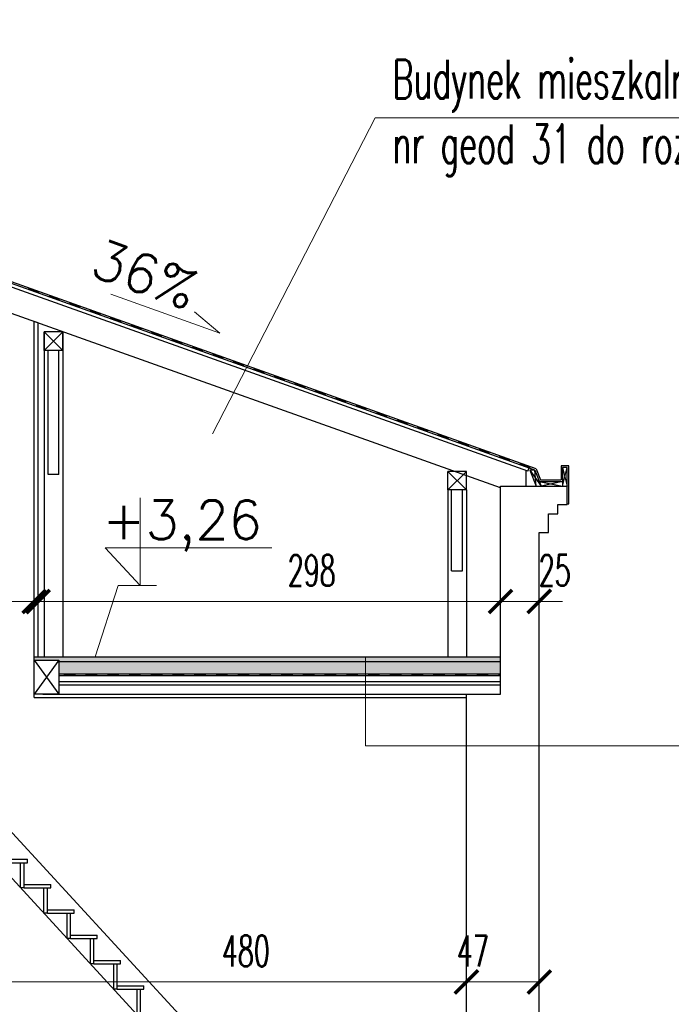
# Model space of a CAD drawing. Header units: millimetres. Extents: x 33311 to 435617, y -160714 to 185563.
# Tile 17 of 70: x 371958 to 376157, y -117949 to -111605. Entities that reach past the tile are written whole.
import ezdxf

# ---------------------------------------------------------------- set-up
doc = ezdxf.new("R2010")
doc.units = ezdxf.units.MM
doc.header["$MEASUREMENT"] = 0
doc.layers.get('Defpoints').update_dxf_attribs({"lineweight": 0})
for name, color, linetype, lineweight in [('[ 02przekrój istn', 42, 'Continuous', 30), ('[ 05widok istn', 50, 'Continuous', 30), ('[ 21kreskowanie', 9, 'Continuous', 13), ('[ 22wymiarowanie', 8, 'Continuous', 13), ('[ 23kota odnośnik', 1, 'Continuous', 13), ('[ 24ramka cienka', 1, 'Continuous', 13), ('[ 25ramka gruba', 4, 'Continuous', 30), ('[opisy2', 4, 'Continuous', 13), ('[opisy3', 2, 'Continuous', 30)]:
    doc.layers.add(name, color=color, linetype=linetype, lineweight=lineweight)
doc.layers.add('pomoc', color=96, linetype='Continuous', lineweight=0, plot=False)
doc.styles.add('1.50', font='simplex.shx', dxfattribs={"height": 125})
doc.styles.add('99.2', font='simplex.shx', dxfattribs={"width": 0.6, "height": 200})
doc.styles.add('99.3', font='simplex.shx', dxfattribs={"width": 0.6, "height": 250})
doc.dimstyles.new('100cm', dxfattribs={"dimtxt": 200, "dimasz": 150, "dimexe": 100, "dimexo": 300, "dimgap": 100, "dimtad": 1, "dimdec": 0, "dimlfac": 0.1, "dimzin": 11, "dimtxsty": '99.2', "dimblk": 'ARCHTICK', "dimcen": 1.5, "dimclrd": 256, "dimclre": 256, "dimclrt": 4, "dimadec": 0, "dimazin": 0, "dimtfac": 0.75, "dimtdec": 0, "dimtix": 1, "dimtmove": 2, "dimatfit": 3, "dimfxl": 1, "dimtolj": 1, "dimtzin": 11, "dimlwd": -1, "dimlwe": -1, "dimarcsym": 0})

# ---------------------------------------------------------------- blocks, each defined once
blk = doc.blocks.new('_ArchTick')
at = {"color": 0, "linetype": 'ByBlock', "const_width": 0.15, "flags": 128}
blk.add_lwpolyline([(-0.5, -0.5), (0.5, 0.5)], dxfattribs=at)
blk = doc.blocks.new('*D738')
at = {"layer": '[ 22wymiarowanie', "transparency": 16777216}
for p, q in [((370036.3, -116009.2), (370036.3, -117905.3)), ((374836.3, -115976.2), (374836.3, -117905.3)), ((370036.3, -117805.3), (374836.3, -117805.3))]:
    blk.add_line(p, q, dxfattribs=at)
at = {"layer": 'Defpoints', "color": 0, "transparency": 16777216}
for p in [(370036.3, -115709.2), (374836.3, -115676.2), (374836.3, -117805.3)]:
    blk.add_point(p, dxfattribs=at)
at = {"layer": '[ 22wymiarowanie', "transparency": 16777216, "xscale": 150, "yscale": 150, "zscale": 150, "rotation": 180}
blk.add_blockref('_ArchTick', (370036.3, -117805.3), dxfattribs=at)
at = {"layer": '[ 22wymiarowanie', "transparency": 16777216, "xscale": 150, "yscale": 150, "zscale": 150}
blk.add_blockref('_ArchTick', (374836.3, -117805.3), dxfattribs=at)
at = {"layer": '[ 22wymiarowanie', "color": 4, "transparency": 16777216, "insert": (373415.4, -117605.3), "char_height": 200, "attachment_point": 5, "style": '99.2'}
blk.add_mtext('\\A1;\\H1x;\\W0.6;480', dxfattribs=at)
blk = doc.blocks.new('*D739')
at = {"layer": '[ 22wymiarowanie', "transparency": 16777216}
for p, q in [((375306.3, -115917.4), (375306.3, -117905.3)), ((374836.3, -115976.2), (374836.3, -117905.3)), ((374836.3, -117805.3), (375306.3, -117805.3))]:
    blk.add_line(p, q, dxfattribs=at)
at = {"layer": 'Defpoints', "color": 0, "transparency": 16777216}
for p in [(375306.3, -115617.4), (374836.3, -115676.2), (375306.3, -117805.3)]:
    blk.add_point(p, dxfattribs=at)
at = {"layer": '[ 22wymiarowanie', "transparency": 16777216, "xscale": 150, "yscale": 150, "zscale": 150, "rotation": 180}
blk.add_blockref('_ArchTick', (374836.3, -117805.3), dxfattribs=at)
at = {"layer": '[ 22wymiarowanie', "transparency": 16777216, "xscale": 150, "yscale": 150, "zscale": 150}
blk.add_blockref('_ArchTick', (375306.3, -117805.3), dxfattribs=at)
at = {"layer": '[ 22wymiarowanie', "color": 4, "transparency": 16777216, "insert": (374877.9, -117605.3), "char_height": 200, "attachment_point": 5, "style": '99.2'}
blk.add_mtext('\\A1;\\H1x;\\W0.6;47', dxfattribs=at)
blk = doc.blocks.new('*D743')
at = {"layer": '[ 22wymiarowanie', "transparency": 16777216}
for p, q in [((368106.3, -114430.1), (368106.3, -115454.1)), ((372051.3, -114450.7), (372051.3, -115454.1)), ((368106.3, -115354.1), (372051.3, -115354.1))]:
    blk.add_line(p, q, dxfattribs=at)
at = {"layer": 'Defpoints', "color": 0, "transparency": 16777216}
for p in [(368106.3, -114130.1), (372051.3, -114150.7), (372051.3, -115354.1)]:
    blk.add_point(p, dxfattribs=at)
at = {"layer": '[ 22wymiarowanie', "transparency": 16777216, "xscale": 150, "yscale": 150, "zscale": 150, "rotation": 180}
blk.add_blockref('_ArchTick', (368106.3, -115354.1), dxfattribs=at)
at = {"layer": '[ 22wymiarowanie', "transparency": 16777216, "xscale": 150, "yscale": 150, "zscale": 150}
blk.add_blockref('_ArchTick', (372051.3, -115354.1), dxfattribs=at)
at = {"layer": '[ 22wymiarowanie', "color": 4, "transparency": 16777216, "insert": (370715.4, -115154.1), "char_height": 200, "attachment_point": 5, "style": '99.2'}
blk.add_mtext('\\A1;\\H1x;\\W0.6;395', dxfattribs=at)
blk = doc.blocks.new('*D744')
at = {"layer": '[ 22wymiarowanie', "transparency": 16777216}
for p, q in [((372076.3, -114443.4), (372076.3, -115454.1)), ((372051.3, -114450.7), (372051.3, -115454.1)), ((372051.3, -115354.1), (371901.3, -115354.1)), ((372051.3, -115354.1), (372076.3, -115354.1)), ((372076.3, -115354.1), (372226.3, -115354.1))]:
    blk.add_line(p, q, dxfattribs=at)
at = {"layer": 'Defpoints', "color": 0, "transparency": 16777216}
for p in [(372051.3, -114150.7), (372076.3, -114143.4), (372076.3, -115354.1)]:
    blk.add_point(p, dxfattribs=at)
at = {"layer": '[ 22wymiarowanie', "transparency": 16777216, "xscale": 150, "yscale": 150, "zscale": 150}
blk.add_blockref('_ArchTick', (372051.3, -115354.1), dxfattribs=at)
at = {"layer": '[ 22wymiarowanie', "transparency": 16777216, "xscale": 150, "yscale": 150, "zscale": 150, "rotation": 180}
blk.add_blockref('_ArchTick', (372076.3, -115354.1), dxfattribs=at)
at = {"layer": '[ 22wymiarowanie', "color": 4, "transparency": 16777216, "insert": (371696, -115154.1), "char_height": 200, "attachment_point": 5, "style": '99.2'}
blk.add_mtext('\\A1;\\H1x;\\W0.6;3', dxfattribs=at)
blk = doc.blocks.new('*D745')
at = {"layer": '[ 22wymiarowanie', "transparency": 16777216}
for p, q in [((372076.3, -114443.4), (372076.3, -115454.1)), ((375056.3, -115187.2), (375056.3, -115454.1)), ((372076.3, -115354.1), (375056.3, -115354.1))]:
    blk.add_line(p, q, dxfattribs=at)
at = {"layer": 'Defpoints', "color": 0, "transparency": 16777216}
for p in [(372076.3, -114143.4), (375056.3, -114887.2), (375056.3, -115354.1)]:
    blk.add_point(p, dxfattribs=at)
at = {"layer": '[ 22wymiarowanie', "transparency": 16777216, "xscale": 150, "yscale": 150, "zscale": 150, "rotation": 180}
blk.add_blockref('_ArchTick', (372076.3, -115354.1), dxfattribs=at)
at = {"layer": '[ 22wymiarowanie', "transparency": 16777216, "xscale": 150, "yscale": 150, "zscale": 150}
blk.add_blockref('_ArchTick', (375056.3, -115354.1), dxfattribs=at)
at = {"layer": '[ 22wymiarowanie', "color": 4, "transparency": 16777216, "insert": (373839.6, -115154.1), "char_height": 200, "attachment_point": 5, "style": '99.2'}
blk.add_mtext('\\A1;\\H1x;\\W0.6;298', dxfattribs=at)
blk = doc.blocks.new('*D746')
at = {"layer": '[ 22wymiarowanie', "transparency": 16777216}
for p, q in [((375056.3, -115187.2), (375056.3, -115454.1)), ((375306.3, -115304.2), (375306.3, -115454.1)), ((375056.3, -115354.1), (374906.3, -115354.1)), ((375056.3, -115354.1), (375306.3, -115354.1)), ((375306.3, -115354.1), (375456.3, -115354.1))]:
    blk.add_line(p, q, dxfattribs=at)
at = {"layer": 'Defpoints', "color": 0, "transparency": 16777216}
for p in [(375056.3, -114887.2), (375306.3, -115004.2), (375306.3, -115354.1)]:
    blk.add_point(p, dxfattribs=at)
at = {"layer": '[ 22wymiarowanie', "transparency": 16777216, "xscale": 150, "yscale": 150, "zscale": 150}
blk.add_blockref('_ArchTick', (375056.3, -115354.1), dxfattribs=at)
at = {"layer": '[ 22wymiarowanie', "transparency": 16777216, "xscale": 150, "yscale": 150, "zscale": 150, "rotation": 180}
blk.add_blockref('_ArchTick', (375306.3, -115354.1), dxfattribs=at)
at = {"layer": '[ 22wymiarowanie', "color": 4, "transparency": 16777216, "insert": (375406, -115154.1), "char_height": 200, "attachment_point": 5, "style": '99.2'}
blk.add_mtext('\\A1;\\H1x;\\W0.6;25', dxfattribs=at)

msp = doc.modelspace()

# ---------------------------------------------------------------- hatches: boundary and pattern name
at = {"layer": '[ 21kreskowanie', "linetype": 'Continuous', "extrusion": (0, 0, -1)}
for points in [[(-372080.4, -113367.7), (-372083.76, -113358.28), (-372017.82, -113334.78), (-372014.46, -113344.2)], [(-372146.34, -113391.19), (-372149.7, -113381.77), (-372215.63, -113405.27), (-372212.28, -113414.69)], [(-372278.22, -113438.19), (-372281.57, -113428.77), (-372347.51, -113452.27), (-372344.15, -113461.69)], [(-372410.09, -113485.19), (-372413.45, -113475.77), (-372479.39, -113499.27), (-372476.03, -113508.69)], [(-372541.97, -113532.19), (-372545.32, -113522.77), (-372611.26, -113546.26), (-372607.91, -113555.68)], [(-372673.84, -113579.18), (-372677.2, -113569.76), (-372743.14, -113593.26), (-372739.78, -113602.68)], [(-372805.72, -113626.18), (-372809.08, -113616.76), (-372875.01, -113640.26), (-372871.66, -113649.68)], [(-372937.6, -113673.18), (-372940.95, -113663.76), (-373006.89, -113687.25), (-373003.53, -113696.67)], [(-373069.47, -113720.17), (-373072.83, -113710.75), (-373138.77, -113734.25), (-373135.41, -113743.67)], [(-373201.35, -113767.17), (-373204.7, -113757.75), (-373270.64, -113781.25), (-373267.29, -113790.67)], [(-373333.22, -113814.17), (-373336.58, -113804.75), (-373402.52, -113828.25), (-373399.16, -113837.67)], [(-373465.1, -113861.16), (-373468.46, -113851.74), (-373534.39, -113875.24), (-373531.04, -113884.66)], [(-373596.98, -113908.16), (-373600.33, -113898.74), (-373666.27, -113922.24), (-373662.91, -113931.66)], [(-373728.85, -113955.16), (-373732.21, -113945.74), (-373798.15, -113969.24), (-373794.79, -113978.66)], [(-373860.73, -114002.15), (-373864.08, -113992.74), (-373930.02, -114016.23), (-373926.67, -114025.65)], [(-373992.6, -114049.15), (-373995.96, -114039.73), (-374061.9, -114063.23), (-374058.54, -114072.65)], [(-374124.48, -114096.15), (-374127.84, -114086.73), (-374193.77, -114110.23), (-374190.42, -114119.65)], [(-374256.36, -114143.15), (-374259.71, -114133.73), (-374325.65, -114157.22), (-374322.29, -114166.64)], [(-374388.23, -114190.14), (-374391.59, -114180.72), (-374457.53, -114204.22), (-374454.17, -114213.64)], [(-374520.11, -114237.14), (-374523.46, -114227.72), (-374589.4, -114251.22), (-374586.05, -114260.64)], [(-374651.98, -114284.14), (-374655.34, -114274.72), (-374721.28, -114298.22), (-374717.92, -114307.64)], [(-374783.86, -114331.13), (-374787.22, -114321.71), (-374853.15, -114345.21), (-374849.8, -114354.63)], [(-374915.74, -114378.13), (-374919.09, -114368.71), (-374985.03, -114392.21), (-374981.67, -114401.63)], [(-375047.61, -114425.13), (-375050.97, -114415.71), (-375116.91, -114439.21), (-375113.55, -114448.63)], [(-375179.49, -114472.12), (-375182.84, -114462.7), (-375248.78, -114486.2), (-375245.43, -114495.62)], [(-375056.26, -115830.11), (-375056.26, -115820.11), (-375045.31, -115820.11), (-375045.31, -115830.11)]]:
    msp.add_hatch(color=256, dxfattribs=at).paths.add_polyline_path(points)
at = {"layer": '[ 21kreskowanie'}
h = msp.add_hatch(dxfattribs=at)
h.set_pattern_fill('HATCH', color=256, style=0, pattern_type=2)
h.set_pattern_definition([])
h.paths.add_polyline_path([(375288.86, -115274.12), (375306.26, -115274.12), (375306.26, -116284.37), (374836.26, -116284.37), (374836.26, -115950.11), (375056.26, -115950.11), (375056.26, -114610.11), (375486.26, -114610.11), (375486.26, -114730.11), (375426.26, -114730.11), (375426.26, -114790.11), (375366.26, -114790.11), (375366.26, -114910.11), (375306.26, -114910.11), (375306.26, -115034.12), (375288.86, -115034.12)], flags=9)
at = {"layer": '[ 21kreskowanie', "linetype": 'Continuous'}
h = msp.add_hatch(dxfattribs=at)
h.set_pattern_fill('DASH', color=256, style=0, pattern_type=2)
h.set_pattern_definition([(45, (363785.2, -67030.4), (0, 17.9605122), [12.7, -12.7])])
h.paths.add_polyline_path([(365126.26, -115740.11), (367986.26, -115740.11), (367986.26, -115710.11), (365126.26, -115710.11)], flags=17)
h.paths.add_polyline_path([(370604.26, -115740.11), (370604.26, -115710.11), (368106.26, -115710.11), (368106.26, -115740.11)], flags=17)
h.paths.add_polyline_path([(375056.26, -115710.11), (372051.26, -115710.11), (372051.26, -115732.11), (372211.26, -115732.11), (372211.26, -115740.11), (375056.26, -115740.11)], flags=17)
h = msp.add_hatch(dxfattribs=at)
h.set_pattern_fill('DOTS', color=256, style=0, pattern_type=2)
h.set_pattern_definition([(0, (363785.2, -67030.4), (7.9375, 15.875), [0, -15.875])])
h.paths.add_polyline_path([(370604.26, -115740.11), (365126.26, -115740.11), (365126.26, -115820.11), (370604.26, -115820.11)], flags=17)
h.paths.add_polyline_path([(375056.26, -115740.11), (372211.26, -115740.11), (372211.26, -115820.11), (375056.26, -115820.11)], flags=17)
for points in [[(372315.31, -115830.11), (372245.31, -115830.11), (372245.31, -115820.11), (372315.31, -115820.11)], [(372455.31, -115830.11), (372385.31, -115830.11), (372385.31, -115820.11), (372455.31, -115820.11)], [(372595.31, -115830.11), (372525.31, -115830.11), (372525.31, -115820.11), (372595.31, -115820.11)], [(372735.31, -115830.11), (372665.31, -115830.11), (372665.31, -115820.11), (372735.31, -115820.11)], [(372875.31, -115830.11), (372805.31, -115830.11), (372805.31, -115820.11), (372875.31, -115820.11)], [(373015.31, -115830.11), (372945.31, -115830.11), (372945.31, -115820.11), (373015.31, -115820.11)], [(373155.31, -115830.11), (373085.31, -115830.11), (373085.31, -115820.11), (373155.31, -115820.11)], [(373295.31, -115830.11), (373225.31, -115830.11), (373225.31, -115820.11), (373295.31, -115820.11)], [(373435.31, -115830.11), (373365.31, -115830.11), (373365.31, -115820.11), (373435.31, -115820.11)], [(373575.31, -115830.11), (373505.31, -115830.11), (373505.31, -115820.11), (373575.31, -115820.11)], [(373715.31, -115830.11), (373645.31, -115830.11), (373645.31, -115820.11), (373715.31, -115820.11)], [(373855.31, -115830.11), (373785.31, -115830.11), (373785.31, -115820.11), (373855.31, -115820.11)], [(373995.31, -115830.11), (373925.31, -115830.11), (373925.31, -115820.11), (373995.31, -115820.11)], [(374135.31, -115830.11), (374065.31, -115830.11), (374065.31, -115820.11), (374135.31, -115820.11)], [(374275.31, -115830.11), (374205.31, -115830.11), (374205.31, -115820.11), (374275.31, -115820.11)], [(374415.31, -115830.11), (374345.31, -115830.11), (374345.31, -115820.11), (374415.31, -115820.11)], [(374555.31, -115830.11), (374485.31, -115830.11), (374485.31, -115820.11), (374555.31, -115820.11)], [(374695.31, -115830.11), (374625.31, -115830.11), (374625.31, -115820.11), (374695.31, -115820.11)], [(374835.31, -115830.11), (374765.31, -115830.11), (374765.31, -115820.11), (374835.31, -115820.11)], [(374975.31, -115830.11), (374905.31, -115830.11), (374905.31, -115820.11), (374975.31, -115820.11)]]:
    msp.add_hatch(color=256, dxfattribs=at).paths.add_polyline_path(points)
at = {"layer": '[ 21kreskowanie'}
h = msp.add_hatch(dxfattribs=at)
h.set_pattern_fill('HATCH', color=256, style=0, pattern_type=2)
h.set_pattern_definition([])
h.paths.add_polyline_path([(374995.07, -117485.31), (374836.26, -117485.31), (374836.26, -116284.37), (375306.26, -116284.37), (375306.26, -118972.11), (374836.26, -118972.11), (374836.26, -117725.31), (374995.07, -117725.31)], flags=9)

# ---------------------------------------------------------------- linework, layer by layer
at = {"layer": '[ 02przekrój istn'}
for p, q in [((375285.14, -114499.16), (370091.26, -112648.21)), ((375277.5, -114507.05), (370091.26, -112658.82)), ((375233.06, -114514.57), (370091.26, -112682.18)), ((375233.06, -114514.57), (370091.26, -112682.18)), ((375056.26, -114621.42), (370091.26, -112852.03)), ((372051.26, -115710.11), (372051.26, -113550.52)), ((372076.26, -113559.43), (372051.26, -113550.52)), ((372076.26, -115710.11), (372076.26, -113559.43)), ((372116.26, -113736.45), (372116.26, -113616.45)), ((372236.26, -113616.45), (372116.26, -113616.45)), ((372116.26, -113736.45), (372236.26, -113616.45)), ((372236.26, -113736.45), (372116.26, -113616.45)), ((372236.26, -113736.45), (372236.26, -113616.45)), ((372236.26, -113736.45), (372116.26, -113736.45)), ((375233.06, -114514.57), (375240.45, -114493.85)), ((375245.25, -114507.05), (375285.83, -114610.11)), ((375277.5, -114507.05), (375245.25, -114507.05)), ((375245.25, -114507.05), (375318.07, -114610.11)), ((375277.5, -114507.05), (375318.07, -114610.11)), ((375285.83, -114610.11), (375277.5, -114507.05)), ((375285.14, -114499.16), (375313.07, -114570.11)), ((375496.26, -114480.11), (375446.26, -114480.11)), ((375446.26, -114480.11), (375446.26, -114570.11)), ((375486.26, -114490.11), (375456.26, -114490.11)), ((375456.26, -114490.11), (375456.26, -114610.11)), ((375456.26, -114490.11), (375486.26, -114610.11)), ((375456.26, -114610.11), (375486.26, -114490.11)), ((375486.26, -114610.11), (375486.26, -114490.11)), ((375496.26, -114724.23), (375496.26, -114480.11)), ((374716.26, -114635.63), (374716.26, -114515.63)), ((374836.26, -114515.63), (374716.26, -114515.63)), ((374716.26, -114635.63), (374836.26, -114515.63)), ((374836.26, -114635.63), (374716.26, -114515.63)), ((374836.26, -114635.63), (374836.26, -114515.63)), ((375219.75, -114509.83), (375219.75, -114610.11)), ((375313.07, -114570.11), (375446.26, -114570.11)), ((375056.26, -115950.11), (375056.26, -114610.11)), ((375056.26, -114610.11), (375306.26, -114610.11)), ((375306.26, -114580.11), (375456.26, -114580.11)), ((375306.26, -114580.11), (375456.26, -114610.11)), ((375306.26, -114610.11), (375486.26, -114610.11)), ((375456.26, -114580.11), (375318.07, -114610.11)), ((375486.26, -114730.11), (375486.26, -114610.11)), ((374836.26, -114635.63), (374716.26, -114635.63)), ((375426.26, -114790.11), (375426.26, -114730.11)), ((375426.26, -114730.11), (375486.26, -114730.11)), ((375486.26, -114724.23), (375496.26, -114724.23)), ((375366.26, -114910.11), (375366.26, -114790.11)), ((375366.26, -114790.11), (375426.26, -114790.11)), ((375306.26, -118972.11), (375306.26, -114910.11)), ((375306.26, -114910.11), (375366.26, -114910.11)), ((372051.26, -115972.11), (372051.26, -115710.11)), ((372051.26, -115710.11), (375056.26, -115710.11)), ((372051.26, -115732.11), (372211.26, -115732.11)), ((372051.26, -115950.11), (372051.26, -115732.11)), ((372051.26, -115732.11), (372211.26, -115950.11)), ((372211.26, -115732.11), (372051.26, -115950.11)), ((372211.26, -115732.11), (372211.26, -115950.11)), ((372211.26, -115740.11), (375056.26, -115740.11)), ((372211.26, -115820.11), (375056.26, -115820.11)), ((372211.26, -115830.11), (375056.26, -115830.11)), ((372211.26, -115870.11), (375056.26, -115870.11)), ((372211.26, -115890.11), (375056.26, -115890.11)), ((372211.26, -115950.11), (372051.26, -115950.11)), ((372106.26, -115950.11), (374836.26, -115950.11)), ((374836.26, -115950.11), (375056.26, -115950.11)), ((374836.26, -118972.11), (374836.26, -115950.11)), ((372051.26, -115972.11), (374836.26, -115972.11)), ((371836.26, -117014.91), (372008.26, -117014.91)), ((371836.26, -117036.91), (372008.26, -117036.91)), ((371964.26, -117200.01), (371964.26, -117036.91)), ((371986.26, -117200.01), (371986.26, -117036.91)), ((372008.26, -117036.91), (372008.26, -117014.91)), ((371986.26, -117200.01), (371964.26, -117200.01)), ((371986.26, -117178.01), (372158.26, -117178.01)), ((371986.26, -117200.01), (372158.26, -117200.01)), ((372114.26, -117363.11), (372114.26, -117200.01)), ((372136.26, -117363.11), (372136.26, -117200.01)), ((372158.26, -117200.01), (372158.26, -117178.01)), ((372136.26, -117341.11), (372308.26, -117341.11)), ((372308.26, -117363.11), (372308.26, -117341.11)), ((372136.26, -117363.11), (372114.26, -117363.11)), ((372136.26, -117363.11), (372308.26, -117363.11)), ((372264.26, -117526.21), (372264.26, -117363.11)), ((372286.26, -117526.21), (372286.26, -117363.11)), ((372286.26, -117526.21), (372264.26, -117526.21)), ((372286.26, -117504.21), (372458.26, -117504.21)), ((372286.26, -117526.21), (372458.26, -117526.21)), ((372414.26, -117689.31), (372414.26, -117526.21)), ((372436.26, -117689.31), (372436.26, -117526.21)), ((372458.26, -117526.21), (372458.26, -117504.21)), ((372436.26, -117667.31), (372608.26, -117667.31)), ((372608.26, -117689.31), (372608.26, -117667.31)), ((372436.26, -117689.31), (372414.26, -117689.31)), ((372436.26, -117689.31), (372608.26, -117689.31)), ((372564.26, -117852.41), (372564.26, -117689.31)), ((372586.26, -117852.41), (372586.26, -117689.31)), ((372586.26, -117852.41), (372564.26, -117852.41)), ((372586.26, -117830.41), (372758.26, -117830.41)), ((372586.26, -117852.41), (372758.26, -117852.41)), ((372714.26, -118015.51), (372714.26, -117852.41)), ((372736.26, -118015.51), (372736.26, -117852.41)), ((372758.26, -117852.41), (372758.26, -117830.41))]:
    msp.add_line(p, q, dxfattribs=at)
at = {"layer": '[ 05widok istn'}
for p, q in [((372116.26, -113616.45), (372116.26, -115710.11)), ((372236.26, -113616.45), (372236.26, -115710.11)), ((372141.26, -114536.45), (372141.26, -113736.45)), ((372211.26, -114536.45), (372211.26, -113736.45)), ((372211.26, -114536.45), (372141.26, -114536.45)), ((374716.26, -114635.63), (374716.26, -115710.11)), ((374741.26, -115155.63), (374741.26, -114635.63)), ((374811.26, -115155.63), (374811.26, -114635.63)), ((374836.26, -114635.63), (374836.26, -115710.11)), ((374741.26, -115155.63), (374811.26, -115155.63)), ((370786.26, -115623.68), (373596.26, -118679.09)), ((370786.26, -115919.13), (373464.26, -118831.01))]:
    msp.add_line(p, q, dxfattribs=at)
at = {"layer": '[ 21kreskowanie'}
for p, q in [((372017.82, -113334.78), (372014.46, -113344.2)), ((372083.76, -113358.28), (372080.4, -113367.7)), ((372149.7, -113381.77), (372146.34, -113391.19)), ((372215.63, -113405.27), (372212.28, -113414.69)), ((372281.57, -113428.77), (372278.22, -113438.19)), ((372347.51, -113452.27), (372344.15, -113461.69)), ((372413.45, -113475.77), (372410.09, -113485.19)), ((372479.39, -113499.27), (372476.03, -113508.69)), ((372545.32, -113522.77), (372541.97, -113532.19)), ((372611.26, -113546.26), (372607.91, -113555.68)), ((372677.2, -113569.76), (372673.84, -113579.18)), ((372743.14, -113593.26), (372739.78, -113602.68)), ((372809.08, -113616.76), (372805.72, -113626.18)), ((372875.01, -113640.26), (372871.66, -113649.68)), ((372940.95, -113663.76), (372937.6, -113673.18)), ((373006.89, -113687.25), (373003.53, -113696.67)), ((373072.83, -113710.75), (373069.47, -113720.17)), ((373138.77, -113734.25), (373135.41, -113743.67)), ((373204.7, -113757.75), (373201.35, -113767.17)), ((373270.64, -113781.25), (373267.29, -113790.67)), ((373336.58, -113804.75), (373333.22, -113814.17)), ((373402.52, -113828.25), (373399.16, -113837.67)), ((373468.46, -113851.74), (373465.1, -113861.16)), ((373534.39, -113875.24), (373531.04, -113884.66)), ((373600.33, -113898.74), (373596.98, -113908.16)), ((373666.27, -113922.24), (373662.91, -113931.66)), ((373732.21, -113945.74), (373728.85, -113955.16)), ((373798.15, -113969.24), (373794.79, -113978.66)), ((373864.08, -113992.74), (373860.73, -114002.15)), ((373930.02, -114016.23), (373926.67, -114025.65)), ((373995.96, -114039.73), (373992.6, -114049.15)), ((374061.9, -114063.23), (374058.54, -114072.65)), ((374127.84, -114086.73), (374124.48, -114096.15)), ((374193.77, -114110.23), (374190.42, -114119.65)), ((374259.71, -114133.73), (374256.36, -114143.15)), ((374325.65, -114157.22), (374322.29, -114166.64)), ((374391.59, -114180.72), (374388.23, -114190.14)), ((374457.53, -114204.22), (374454.17, -114213.64)), ((374523.46, -114227.72), (374520.11, -114237.14)), ((374589.4, -114251.22), (374586.05, -114260.64)), ((374655.34, -114274.72), (374651.98, -114284.14)), ((374721.28, -114298.22), (374717.92, -114307.64)), ((374787.22, -114321.71), (374783.86, -114331.13)), ((374853.15, -114345.21), (374849.8, -114354.63)), ((374919.09, -114368.71), (374915.74, -114378.13)), ((374985.03, -114392.21), (374981.67, -114401.63)), ((375050.97, -114415.71), (375047.61, -114425.13)), ((375116.91, -114439.21), (375113.55, -114448.63)), ((375182.84, -114462.7), (375179.49, -114472.12)), ((375248.78, -114486.2), (375245.43, -114495.62)), ((372245.31, -115820.11), (372245.31, -115830.11)), ((372315.31, -115820.11), (372315.31, -115830.11)), ((372385.31, -115820.11), (372385.31, -115830.11)), ((372455.31, -115820.11), (372455.31, -115830.11)), ((372525.31, -115820.11), (372525.31, -115830.11)), ((372595.31, -115820.11), (372595.31, -115830.11)), ((372665.31, -115820.11), (372665.31, -115830.11)), ((372735.31, -115820.11), (372735.31, -115830.11)), ((372805.31, -115820.11), (372805.31, -115830.11)), ((372875.31, -115820.11), (372875.31, -115830.11)), ((372945.31, -115820.11), (372945.31, -115830.11)), ((373015.31, -115820.11), (373015.31, -115830.11)), ((373085.31, -115820.11), (373085.31, -115830.11)), ((373155.31, -115820.11), (373155.31, -115830.11)), ((373225.31, -115820.11), (373225.31, -115830.11)), ((373295.31, -115820.11), (373295.31, -115830.11)), ((373365.31, -115820.11), (373365.31, -115830.11)), ((373435.31, -115820.11), (373435.31, -115830.11)), ((373505.31, -115820.11), (373505.31, -115830.11)), ((373575.31, -115820.11), (373575.31, -115830.11)), ((373645.31, -115820.11), (373645.31, -115830.11)), ((373715.31, -115820.11), (373715.31, -115830.11)), ((373785.31, -115820.11), (373785.31, -115830.11)), ((373855.31, -115820.11), (373855.31, -115830.11)), ((373925.31, -115820.11), (373925.31, -115830.11)), ((373995.31, -115820.11), (373995.31, -115830.11)), ((374065.31, -115820.11), (374065.31, -115830.11)), ((374135.31, -115820.11), (374135.31, -115830.11)), ((374205.31, -115820.11), (374205.31, -115830.11)), ((374275.31, -115820.11), (374275.31, -115830.11)), ((374345.31, -115820.11), (374345.31, -115830.11)), ((374415.31, -115820.11), (374415.31, -115830.11)), ((374485.31, -115820.11), (374485.31, -115830.11)), ((374555.31, -115820.11), (374555.31, -115830.11)), ((374625.31, -115820.11), (374625.31, -115830.11)), ((374695.31, -115820.11), (374695.31, -115830.11)), ((374765.31, -115820.11), (374765.31, -115830.11)), ((374835.31, -115820.11), (374835.31, -115830.11)), ((374905.31, -115820.11), (374905.31, -115830.11)), ((374975.31, -115820.11), (374975.31, -115830.11)), ((375045.31, -115820.11), (375045.31, -115830.11))]:
    msp.add_line(p, q, dxfattribs=at)
at = {"layer": '[ 23kota odnośnik'}
for p, q in [((372545.87, -113374.18), (373247.32, -113624.16)), ((373247.32, -113624.16), (373085.24, -113487.01)), ((372733.67, -114686.8), (372733.67, -115252.02)), ((372508.21, -115009.24), (373582.05, -115009.24)), ((372508.21, -115009.24), (372733.67, -115252.02)), ((372592.6, -115252.02), (372444.72, -115710.11)), ((372592.6, -115252.02), (372840.22, -115252.02)), ((374186.41, -115710.11), (374186.41, -116284.37)), ((374186.41, -116284.37), (376298.31, -116284.37))]:
    msp.add_line(p, q, dxfattribs=at)
at = {"layer": '[ 23kota odnośnik', "extrusion": (0, 0.997989, 0.063383), "elevation": -109588.44, "flags": 128}
msp.add_lwpolyline([(-376802.38, 45259.15), (-374247.8, 45259.15), (-373199.54, 77399.87)], dxfattribs=at)
at = {"layer": '[ 24ramka cienka', "ltscale": 2}
msp.add_3dface([(384644.54, -131013.79), (342644.54, -131013.79), (342644.54, -101313.79), (384644.54, -101313.79)], dxfattribs=at)
at = {"layer": '[ 25ramka gruba', "ltscale": 2}
for points in [[(345144.54, -101813.79), (384144.54, -101813.79), (384144.54, -130513.79), (345144.54, -130513.79)], [(384144.54, -130513.79), (345144.54, -130513.79), (345144.54, -101813.79), (384144.54, -101813.79)]]:
    msp.add_3dface(points, dxfattribs=at)
at = {"layer": 'pomoc'}
msp.add_line((375446.26, -114579.53), (375446.26, -114580.11), dxfattribs=at)

# ---------------------------------------------------------------- texts
at = {"layer": '[opisy2', "linetype": 'Continuous', "insert": (372483.79, -113012.91), "char_height": 250, "width": 531.123, "attachment_point": 1, "rotation": 340.385347, "style": '1.50'}
msp.add_mtext('36%', dxfattribs=at)
at = {"layer": '[opisy2', "linetype": 'Continuous', "insert": (372490.32, -114702.68), "char_height": 250, "width": 814.2805, "attachment_point": 1, "style": '1.50'}
msp.add_mtext('+3,26', dxfattribs=at)
at = {"layer": '[opisy3', "linetype": 'Continuous', "insert": (374360.16, -111863.3, 38222.08), "char_height": 250, "attachment_point": 1, "style": '99.3'}
msp.add_mtext('\\H1x;\\W0.6;Budynek mieszkalny B1\\Pnr geod 31 do rozbiórki', dxfattribs=at)

# ---------------------------------------------------------------- dimensions: what is measured, and where the dimension line sits
at = {"layer": '[ 22wymiarowanie'}
for base, p1, p2, picture, middle in [((372051.25978893, -115354.11926772), (368106.25978893, -114130.09641153), (372051.25978893, -114150.73945762), '*D743', (370715.38977218, -115154.11926772)), ((372076.25978893, -115354.11926772), (372051.25978893, -114150.73945762), (372076.25978893, -114143.37668808), '*D744', (371696.02169369, -115154.11926772)), ((375056.26, -115354.12), (372076.26, -114143.38), (375056.26, -114887.22), '*D745', (373839.63, -115154.12)), ((375306.26, -115354.12), (375056.26, -114887.22), (375306.26, -115004.21), '*D746', (375406, -115154.12)), ((375306.26, -117805.31), (374836.26, -115676.18), (375306.26, -115617.44), '*D739', (374877.93, -117605.31)), ((374836.26, -117805.31), (370036.26, -115709.15), (374836.26, -115676.18), '*D738', (373415.41, -117605.31))]:
    dim = msp.add_linear_dim(base=base, p1=p1, p2=p2, text='\\H1x;\\W0.6;<>', dimstyle='100cm', override={"dimatfit": 1}, dxfattribs=at)
    dim.commit()
    dim.dimension.update_dxf_attribs({"geometry": picture, "text_midpoint": middle, "dimtype": 160})

doc.saveas('drawing.dxf')
